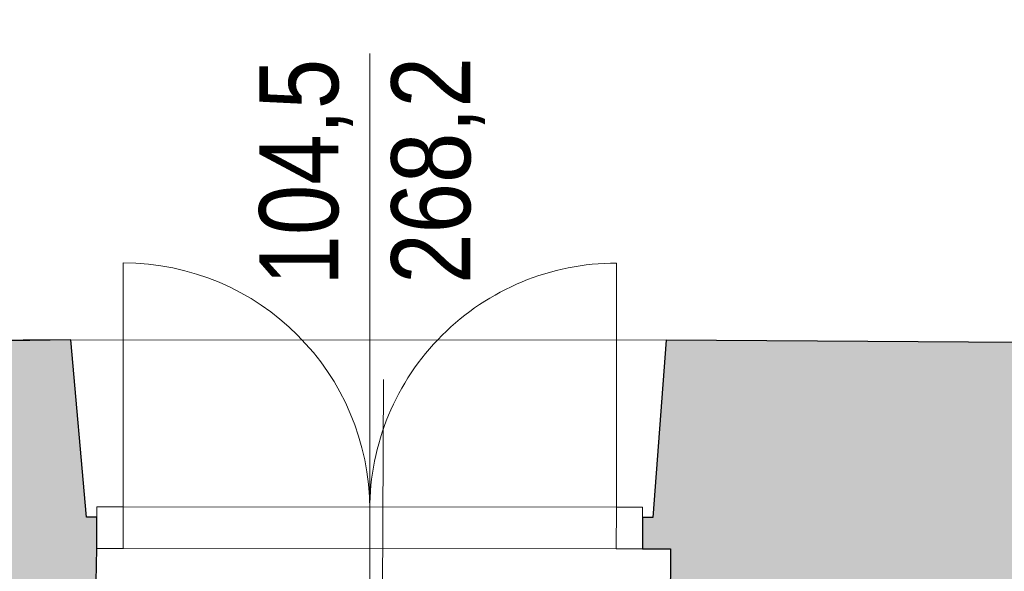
# Model space of a CAD drawing. Extents: x -6068 to 35118, y -17738 to 67348.
# Tile 205 of 243: x 694 to 883, y 22496 to 22601. Entities that reach past the tile are written whole.
import ezdxf

# ---------------------------------------------------------------- set-up
doc = ezdxf.new("R2010")
doc.units = 0
doc.header["$LTSCALE"] = 15
doc.linetypes.add('Continua', pattern=[0])
doc.linetypes.add('Cui_CONTINU', pattern=[0])
for name, color, linetype, lineweight, true_color in [('Baie Architectural - Mesures - NIVEAUX - Style par défaut', 7, 'Continua', 0, 0x000000), ('Enveloppe - NIVEAUX - Style par défaut', 7, 'Continua', 0, 0x000000), ('Fenêtre - Cadre - NIVEAUX - Style par défaut', 7, 'Continua', 0, 0x000000), ('Fenêtre - Mesures - NIVEAUX - Style par défaut', 7, 'Continua', 0, 0x000000), ('Fenêtre - Ouvertures - NIVEAUX - Style par défaut', 7, 'Continua', 0, 0x000000), ('Fenêtre - Seuil - NIVEAUX - Style par défaut', 7, 'Continua', 0, 0x000000)]:
    doc.layers.add(name, color=color, linetype=linetype, lineweight=lineweight, true_color=true_color)
doc.layers.add('EDL_NIVEAU 1 murs & cloisons', color=5, linetype='CONTINUOUS')
doc.layers.add('PIS-fond de plan', color=7, linetype='Cui_CONTINU')
doc.styles.add('MtXpl_Arial_Narrow', font='ARIALN.TTF')

# ---------------------------------------------------------------- blocks, each defined once
blk = doc.blocks.new('EDP_Niveau 1_2025 09 17')
at = {"layer": 'EDL_NIVEAU 1 murs & cloisons', "linetype": 'Continuous', "ltscale": 0.08}
h = blk.add_hatch(color=9, dxfattribs=at)
h.dxf.hatch_style = 1
h.paths.add_polyline_path([(523.93, -1453.49), (513.23, -1464.7), (551.69, -1501.41), (551.95, -1562.72), (577.96, -1565.11), (583.96, -1565.11), (583.98, -1570.09), (591.98, -1570.09), (591.98, -1561.27), (599.03, -1561.29), (614.03, -1561.34), (614.16, -1520.37), (687.19, -1520.26), (687.18, -1522.34), (708.63, -1522.43), (709.13, -1500.06), (709.13, -1494.06), (707.13, -1494.06), (704.15, -1460.06), (613.66, -1461.54), (613.63, -1425.74), (606.63, -1425.73), (606.6, -1441.26), (559.6, -1440.19), (552.37, -1440.19), (532.84, -1461.99), (523.93, -1453.49)])
h = blk.add_hatch(color=9, dxfattribs=at)
h.dxf.hatch_style = 1
h.paths.add_polyline_path([(905.11, -1460.67), (818.15, -1460.11), (815.64, -1494.11), (813.64, -1494.1), (813.63, -1500.1), (818.99, -1500.11), (818.89, -1522.9), (840.61, -1523), (840.63, -1521.32), (887.61, -1521.82), (887.61, -1523.2), (908.93, -1523.29), (908.89, -1500.66), (910.2, -1500.66), (910.18, -1494.66), (908.2, -1494.84)])
at = {"layer": 'Baie Architectural - Mesures - NIVEAUX - Style par défaut', "color": 103, "linetype": 'Continua', "lineweight": 13, "ltscale": 0.1, "true_color": 0x49c386}
blk.add_line((763.77, -1523.67), (764.01, -1467.67), dxfattribs=at)
at = {"layer": 'EDL_NIVEAU 1 murs & cloisons', "linetype": 'Continuous', "ltscale": 0.08}
blk.add_lwpolyline([(708.63, -1522.43), (709.13, -1500.06), (709.13, -1494.06), (707.13, -1494.06), (704.15, -1460.06), (613.66, -1461.54), (613.63, -1425.74), (606.63, -1425.73), (606.6, -1441.26), (559.6, -1440.19), (552.37, -1440.19), (532.84, -1461.99), (523.93, -1453.49), (523.93, -1453.49), (513.23, -1464.7), (551.69, -1501.41), (551.95, -1562.72)], dxfattribs=at)
blk.add_lwpolyline([(905.11, -1460.67), (818.15, -1460.11), (815.64, -1494.11), (813.64, -1494.1), (813.63, -1500.1), (818.99, -1500.11), (818.89, -1522.9), (840.61, -1523), (840.63, -1521.32), (887.61, -1521.82), (887.61, -1523.2), (908.93, -1523.29), (908.89, -1500.66), (910.2, -1500.66), (910.18, -1494.66), (908.2, -1494.84), (905.11, -1460.67)], close=True, dxfattribs=at)
at = {"layer": 'Enveloppe - NIVEAUX - Style par défaut', "color": 18, "linetype": 'Continua', "lineweight": 20, "ltscale": 0.1, "true_color": 0x000000}
for p, q in [((695.01, -1460.05), (613.66, -1461.54)), ((704.15, -1460.06), (695.01, -1460.05)), ((707.13, -1494.06), (704.15, -1460.06)), ((818.15, -1460.11), (815.64, -1494.11)), ((709.13, -1494.06), (707.13, -1494.06)), ((709.13, -1500.06), (709.13, -1494.06)), ((813.64, -1494.1), (813.63, -1500.1)), ((815.64, -1494.11), (813.64, -1494.1))]:
    blk.add_line(p, q, dxfattribs=at)
at = {"layer": 'Fenêtre - Cadre - NIVEAUX - Style par défaut', "color": 161, "linetype": 'Continua', "lineweight": 13, "ltscale": 0.1, "true_color": 0x7599ff}
for p, q in [((709.13, -1500.06), (709.13, -1492.06)), ((709.13, -1492.06), (813.64, -1492.1)), ((709.13, -1500.06), (709.13, -1492.06)), ((709.13, -1492.06), (714.13, -1492.06)), ((714.13, -1492.06), (714.13, -1500.06)), ((808.63, -1500.1), (808.64, -1492.1)), ((808.64, -1492.1), (813.64, -1492.1)), ((813.64, -1492.1), (813.63, -1500.1)), ((813.64, -1492.1), (813.63, -1500.1)), ((813.63, -1500.1), (709.13, -1500.06)), ((714.13, -1500.06), (709.13, -1500.06)), ((813.63, -1500.1), (808.63, -1500.1))]:
    blk.add_line(p, q, dxfattribs=at)
at = {"layer": 'Fenêtre - Mesures - NIVEAUX - Style par défaut', "color": 161, "linetype": 'Continua', "lineweight": 13, "ltscale": 0.1, "true_color": 0x7599ff}
for q in [(761.42, -1405.16), (761.36, -1540.08)]:
    blk.add_line((761.4, -1459.08), q, dxfattribs=at)
at = {"layer": 'Fenêtre - Ouvertures - NIVEAUX - Style par défaut', "color": 161, "linetype": 'Continua', "lineweight": 13, "ltscale": 0.1, "true_color": 0x7599ff}
for p, q in [((714.13, -1492.56), (714.15, -1445.31)), ((808.64, -1492.6), (808.66, -1445.35)), ((714.13, -1492.06), (714.13, -1500.06)), ((761.38, -1492.08), (761.38, -1500.08)), ((761.38, -1492.08), (761.38, -1500.08)), ((808.64, -1492.1), (808.63, -1500.1))]:
    blk.add_line(p, q, dxfattribs=at)
at = {"layer": 'Fenêtre - Ouvertures - NIVEAUX - Style par défaut', "color": 161, "linetype": 'Continua', "lineweight": 5, "ltscale": 0.1, "true_color": 0x7599ff}
for centre, start, end in [((714.13, -1492.56), 0, 89.9751), ((808.64, -1492.6), 89.9752, 180)]:
    blk.add_arc(centre, 47.25, start, end, dxfattribs=at)
at = {"layer": 'Fenêtre - Seuil - NIVEAUX - Style par défaut', "color": 161, "linetype": 'Continua', "lineweight": 5, "ltscale": 0.1, "true_color": 0x7599ff}
for p, q in [((818.15, -1460.11), (704.15, -1460.06)), ((709.13, -1500.06), (813.63, -1500.1))]:
    blk.add_line(p, q, dxfattribs=at)
at = {"layer": 'Fenêtre - Mesures - NIVEAUX - Style par défaut', "color": 161, "linetype": 'Continuous', "true_color": 0x7599ff, "style": 'MtXpl_Arial_Narrow'}
for s, p in [('104,5', (755.36, -1449.63)), ('268,2', (780.66, -1449.3))]:
    blk.add_text(s, height=15.153, rotation=89.9751, dxfattribs=at).set_placement(p)

msp = doc.modelspace()

# ---------------------------------------------------------------- block references
at = {"layer": 'PIS-fond de plan'}
msp.add_blockref('EDP_Niveau 1_2025 09 17', (0, 24000), dxfattribs=at)

doc.saveas('drawing.dxf')
